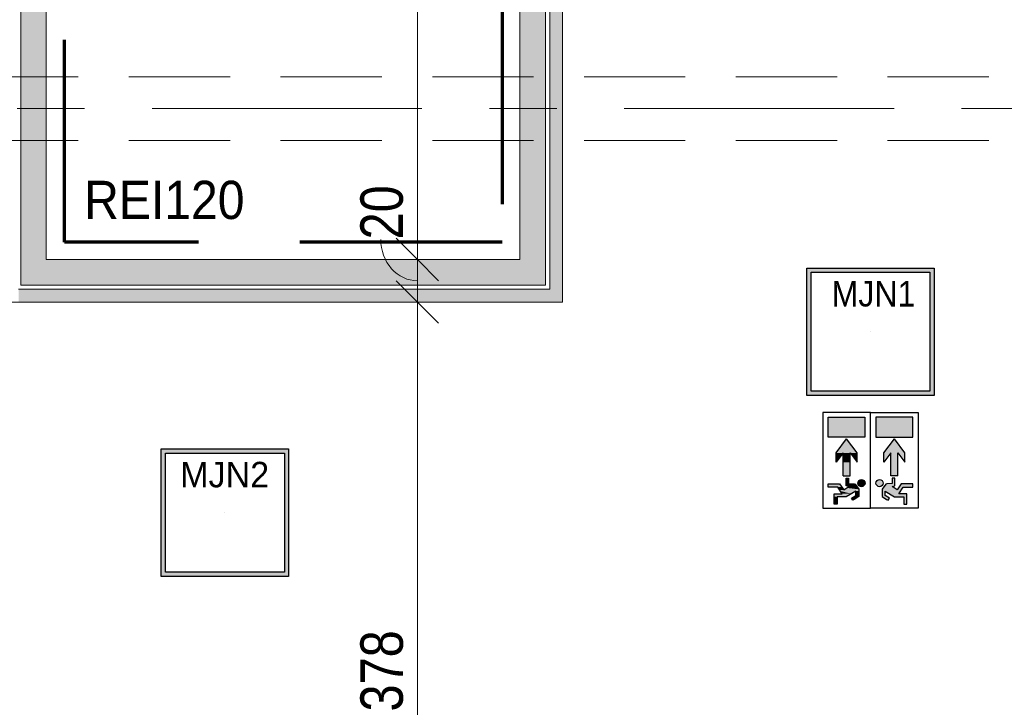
# Model space of a CAD drawing. Header units: centimetres. Extents: x -1737 to 22393, y -8842 to 3838.
# Tile 48 of 65: x 42 to 505, y 607 to 930. Entities that reach past the tile are written whole.
import ezdxf

# ---------------------------------------------------------------- set-up
doc = ezdxf.new("R2010")
doc.units = ezdxf.units.CM
for name, pattern in [('Długa kreska', [142.875, 95.25, -47.625]), ('Oś', [222.25, 127, -31.75, 31.75, -31.75]), ('Ukryte', [71.438, 47.625, -23.813])]:
    doc.linetypes.add(name, pattern=pattern)
for name, color, linetype, lineweight in [('A-ANNO-DIMS', 211, 'Continuous', 13), ('A-ANNO-DIMS-100', 211, 'Continuous', 13), ('A-DETL', 90, 'Continuous', 9), ('A-DETL-HDLN', 90, 'Ukryte', 9), ('A-WALL', 113, 'Continuous', 13), ('A-WALL-PATT', 111, 'Continuous', 13), ('G-ANNO-TEXT', 231, 'Continuous', 13), ('S-GRID', 1, 'Continuous', 13)]:
    doc.layers.add(name, color=color, linetype=linetype, lineweight=lineweight)
doc.layers.add('E_oprawy', color=12, linetype='Continuous')
doc.styles.add('Arial', font='arial.ttf', dxfattribs={"width": 0.9, "height": 18})
doc.styles.add('Arial Narrow_2', font='ARIALN.TTF', dxfattribs={"height": 20})
doc.dimstyles.new('Diagonal_1_100__0__wewnętrzne', dxfattribs={"dimscale": 30.48, "dimtxt": 20.468619, "dimasz": 0.656168, "dimexe": 0.164042, "dimexo": 0.0625, "dimgap": 0.032808, "dimtad": 1, "dimdec": 0, "dimdsep": 46, "dimtxsty": 'Arial Narrow_2', "dimblk1": 'OBLIQUE', "dimblk2": 'OBLIQUE', "dimsah": 1, "dimcen": 0.09, "dimazin": 0, "dimtfac": 1, "dimtdec": 4, "dimtix": 1, "dimtmove": 0, "dimatfit": 3, "dimfxl": 0, "dimtvp": 1, "dimtolj": 1, "dimtzin": 0, "dimarcsym": 0})
doc.dimstyles.new('Diagonal_1_100__0__wewnętrzne_1', dxfattribs={"dimscale": 30.48, "dimtxt": 20.468619, "dimasz": 0.656168, "dimexe": 0.164042, "dimexo": 0.0625, "dimgap": 0.032808, "dimtad": 1, "dimdec": 0, "dimdsep": 46, "dimtxsty": 'Arial Narrow_2', "dimblk1": 'OBLIQUE', "dimblk2": 'OBLIQUE', "dimsah": 1, "dimcen": 0.09, "dimazin": 0, "dimtfac": 1, "dimtdec": 4, "dimtix": 1, "dimtmove": 1, "dimatfit": 3, "dimfxl": 0, "dimtvp": 1, "dimtolj": 1, "dimtzin": 0, "dimarcsym": 0})
doc.dimstyles.new('Diagonal_1_100__0__wewnętrzne_2', dxfattribs={"dimscale": 30.48, "dimtxt": 20.468619, "dimasz": 0.656168, "dimexe": 0.164042, "dimexo": 0.0625, "dimgap": 0.032808, "dimtad": 1, "dimdec": 0, "dimdsep": 46, "dimtxsty": 'Arial Narrow_2', "dimblk1": 'OBLIQUE', "dimblk2": 'OBLIQUE', "dimsah": 1, "dimcen": 0.09, "dimazin": 0, "dimtfac": 1, "dimtdec": 4, "dimtix": 1, "dimtmove": 2, "dimatfit": 3, "dimfxl": 0, "dimtvp": 1, "dimtolj": 1, "dimtzin": 0, "dimarcsym": 0})

# ---------------------------------------------------------------- blocks, each defined once
blk = doc.blocks.new('DIMBLOCK64-3_piętro I __3_90 m_ - stan projektowany')
at = {"layer": 'A-ANNO-DIMS-100', "transparency": 16777216}
for p, q in [((229.1, 797.33), (219.1, 807.33)), ((224.1, 797.33), (234.1, 797.33)), ((229.1, 797.33), (224.1, 797.33)), ((229.1, 419.33), (229.1, 797.33)), ((229.1, 797.33), (239.1, 787.33)), ((229.1, 419.33), (219.1, 429.33)), ((224.1, 419.33), (234.1, 419.33)), ((229.1, 419.33), (224.1, 419.33)), ((229.1, 419.33), (239.1, 409.33))]:
    blk.add_line(p, q, dxfattribs=at)
at = {"layer": 'A-ANNO-DIMS-100', "color": 0, "transparency": 16777216, "insert": (202.26, 604.65), "char_height": 20, "width": 45.6158, "attachment_point": 1, "rotation": 90, "line_spacing_factor": 0.974696, "style": 'Arial Narrow_2'}
blk.add_mtext('378', dxfattribs=at)
blk = doc.blocks.new('_Oblique')
at = {"color": 0, "linetype": 'ByBlock', "lineweight": -2}
blk.add_line((-0.5, -0.5), (0.5, 0.5), dxfattribs=at)
blk = doc.blocks.new('DIMBLOCK65-3_piętro I __3_90 m_ - stan projektowany')
at = {"layer": 'A-ANNO-DIMS-100', "transparency": 16777216}
for p, q in [((229.1, 817.33), (219.1, 827.33)), ((224.1, 817.33), (234.1, 817.33)), ((229.1, 817.33), (224.1, 817.33)), ((229.1, 797.33), (229.1, 817.33)), ((229.1, 817.33), (239.1, 807.33)), ((229.1, 797.33), (219.1, 807.33)), ((224.1, 797.33), (234.1, 797.33)), ((229.1, 797.33), (224.1, 797.33)), ((229.1, 797.33), (239.1, 787.33))]:
    blk.add_line(p, q, dxfattribs=at)
blk.add_ellipse((229.1, 826.8), major_axis=(0, 19.47), ratio=0.885689, start_param=1.570796, end_param=3.141593, dxfattribs=at)
at = {"layer": 'A-ANNO-DIMS-100', "color": 0, "transparency": 16777216, "insert": (202.26, 826.8), "char_height": 20, "width": 30.4105, "attachment_point": 1, "rotation": 90, "line_spacing_factor": 0.974696, "style": 'Arial Narrow_2'}
blk.add_mtext('20', dxfattribs=at)
blk = doc.blocks.new('DIMBLOCK66-3_piętro I __3_90 m_ - stan projektowany')
at = {"layer": 'A-ANNO-DIMS-100', "transparency": 16777216}
for p, q in [((229.1, 1090.33), (219.1, 1100.33)), ((224.1, 1090.33), (234.1, 1090.33)), ((229.1, 1090.33), (224.1, 1090.33)), ((229.1, 817.33), (229.1, 1090.33)), ((229.1, 1090.33), (239.1, 1080.33)), ((229.1, 817.33), (219.1, 827.33)), ((224.1, 817.33), (234.1, 817.33)), ((229.1, 817.33), (224.1, 817.33)), ((229.1, 817.33), (239.1, 807.33))]:
    blk.add_line(p, q, dxfattribs=at)
at = {"layer": 'A-ANNO-DIMS-100', "color": 0, "transparency": 16777216, "insert": (202.26, 934.82), "char_height": 20, "width": 45.6158, "attachment_point": 1, "rotation": 90, "line_spacing_factor": 0.974696, "style": 'Arial Narrow_2'}
blk.add_mtext('273', dxfattribs=at)
blk = doc.blocks.new('MJN2')
at = {"layer": 'E_oprawy', "linetype": 'ByBlock'}
h = blk.add_hatch(color=256, dxfattribs=at)
h.paths.add_polyline_path([(-30, -30), (-30, 30), (30, 30), (30, -30)])
h.paths.add_polyline_path([(-28, -28), (-28, 28), (28, 28), (28, -28)], flags=16)
for points in [[(-30, -30), (-30, 30), (30, 30), (30, -30)], [(-28, -28), (-28, 28), (28, 28), (28, -28)]]:
    blk.add_lwpolyline(points, close=True, dxfattribs=at)
blk.add_circle((0, 0), 0.0000001, dxfattribs=at)
at = {"layer": 'E_oprawy', "color": 4}
blk.add_text('MJN2', height=12, dxfattribs=at).set_placement((-21.05, 11.9))
blk = doc.blocks.new('MJN1')
at = {"layer": 'E_oprawy', "linetype": 'ByBlock'}
h = blk.add_hatch(color=256, dxfattribs=at)
h.paths.add_polyline_path([(-30, -30), (-30, 30), (30, 30), (30, -30)])
h.paths.add_polyline_path([(-28, -28), (-28, 28), (28, 28), (28, -28)], flags=16)
for points in [[(-30, -30), (-30, 30), (30, 30), (30, -30)], [(-28, -28), (-28, 28), (28, 28), (28, -28)]]:
    blk.add_lwpolyline(points, close=True, dxfattribs=at)
blk.add_circle((0, 0), 0.0000001, dxfattribs=at)
at = {"layer": 'E_oprawy', "color": 4, "style": 'Arial', "width": 0.9}
blk.add_text('MJN1', height=12, dxfattribs=at).set_placement((-18.29, 11.9))
blk = doc.blocks.new('EW-2')
at = {"layer": 'E_oprawy'}
h = blk.add_hatch(color=3, dxfattribs=at)
h.paths.add_polyline_path([(2.23, 2.59), (11.57, 2.59), (11.57, 19.91), (2.23, 19.91)])
h.paths.add_polyline_path([(19.07, 12.86), (23.45, 16.18), (18.95, 16.18), (12.44, 11.25), (18.95, 6.32), (23.45, 6.32), (19.07, 9.64), (29.76, 9.64), (29.76, 12.86)])
h.paths.add_polyline_path([(34.83, 10.13), (34.45, 11.43), (30.95, 11.43), (30.95, 10.28), (33.37, 10.28), (33.55, 7.66), (33.78, 7.2), (36.15, 5.56), (39.6, 5.56), (40.91, 7.61), (41.35, 8.3), (40.34, 8.95), (39, 6.86), (36.98, 6.86), (39.76, 11.38), (39.76, 15.71), (43.08, 15.71), (43.08, 17.09), (38.25, 17.11), (38.25, 13.31), (35.12, 15.31), (35.12, 19.91), (33.6, 19.91), (33.6, 14.51), (36.47, 12.55), (35.51, 11.13)])
h.paths.add_polyline_path([(33.25, 2.59, 1), (33.25, 5.94, 1)])
at = {"layer": 'E_oprawy', "color": 3}
for p, q in [((0, 0), (0, 22.5)), ((0, 22.5), (45, 22.5)), ((45, 22.5), (45, 0)), ((45, 0), (0, 0)), ((0, 0), (0, -22.5)), ((45, 0), (0, 0)), ((0, 0), (0, -22.5)), ((45, -22.5), (45, 0)), ((0, -22.5), (45, -22.5))]:
    blk.add_line(p, q, dxfattribs=at)
at = {"layer": 'E_oprawy', "color": 3, "linetype": 'Continuous'}
for p, q in [((11.57, 19.91), (2.23, 19.91)), ((2.23, 19.91), (2.23, 2.59)), ((11.57, 2.59), (11.57, 19.91)), ((35.12, 19.91), (33.6, 19.91)), ((33.6, 19.91), (33.6, 14.51)), ((35.12, 15.31), (35.12, 19.91)), ((18.95, 16.18), (12.44, 11.25)), ((23.45, 16.18), (18.95, 16.18)), ((19.07, 12.86), (23.45, 16.18)), ((33.6, 14.51), (36.47, 12.55)), ((38.25, 13.31), (35.12, 15.31)), ((43.08, 17.09), (38.25, 17.11)), ((38.25, 17.11), (38.25, 13.31)), ((39.76, 11.38), (39.76, 15.71)), ((39.76, 15.71), (43.08, 15.71)), ((43.08, 15.71), (43.08, 17.09)), ((18.95, 6.32), (12.44, 11.25)), ((29.76, 12.86), (19.07, 12.86)), ((29.76, 9.64), (19.07, 9.64)), ((19.07, 9.64), (23.45, 6.32)), ((29.76, 12.86), (29.76, 9.64)), ((34.45, 11.43), (30.95, 11.43)), ((30.95, 11.43), (30.95, 10.28)), ((30.95, 10.28), (33.37, 10.28)), ((33.37, 10.28), (33.55, 7.66)), ((34.83, 10.13), (34.45, 11.43)), ((35.51, 11.13), (34.83, 10.13)), ((36.47, 12.55), (35.51, 11.13)), ((36.98, 6.86), (39.76, 11.38)), ((23.45, 6.32), (18.95, 6.32)), ((33.55, 7.66), (33.78, 7.2)), ((33.78, 7.2), (36.15, 5.56)), ((36.15, 5.56), (39.6, 5.56)), ((39, 6.86), (36.98, 6.86)), ((40.34, 8.95), (39, 6.86)), ((39.6, 5.56), (40.91, 7.61)), ((41.35, 8.3), (40.34, 8.95)), ((40.91, 7.61), (41.35, 8.3)), ((2.23, 2.59), (11.57, 2.59)), ((2.23, -2.59), (11.57, -2.59)), ((2.23, -19.91), (2.23, -2.59)), ((11.57, -2.59), (11.57, -19.91)), ((18.95, -6.32), (12.44, -11.25)), ((23.45, -6.32), (18.95, -6.32)), ((19.07, -9.64), (23.45, -6.32)), ((33.37, -10.28), (33.55, -7.66)), ((33.55, -7.66), (33.78, -7.2)), ((33.78, -7.2), (36.15, -5.56)), ((36.15, -5.56), (39.6, -5.56)), ((39, -6.86), (36.98, -6.86)), ((36.98, -6.86), (39.76, -11.38)), ((40.34, -8.95), (39, -6.86)), ((39.6, -5.56), (40.91, -7.61)), ((41.35, -8.3), (40.34, -8.95)), ((40.91, -7.61), (41.35, -8.3)), ((18.95, -16.18), (12.44, -11.25)), ((29.76, -9.64), (19.07, -9.64)), ((29.76, -12.86), (19.07, -12.86)), ((19.07, -12.86), (23.45, -16.18)), ((29.76, -12.86), (29.76, -9.64)), ((30.95, -11.43), (30.95, -10.28)), ((30.95, -10.28), (33.37, -10.28)), ((34.45, -11.43), (30.95, -11.43)), ((33.6, -14.51), (36.47, -12.55)), ((34.83, -10.13), (34.45, -11.43)), ((35.51, -11.13), (34.83, -10.13)), ((38.25, -13.31), (35.12, -15.31)), ((36.47, -12.55), (35.51, -11.13)), ((38.25, -17.11), (38.25, -13.31)), ((39.76, -11.38), (39.76, -15.71)), ((23.45, -16.18), (18.95, -16.18)), ((33.6, -19.91), (33.6, -14.51)), ((35.12, -15.31), (35.12, -19.91)), ((43.08, -17.09), (38.25, -17.11)), ((39.76, -15.71), (43.08, -15.71)), ((43.08, -15.71), (43.08, -17.09)), ((11.57, -19.91), (2.23, -19.91)), ((35.12, -19.91), (33.6, -19.91))]:
    blk.add_line(p, q, dxfattribs=at)
for centre in [(33.25, 4.26), (33.25, -4.26)]:
    blk.add_circle(centre, 1.68, dxfattribs=at)
for points in [[(11.57, -19.91), (11.57, -2.59), (2.23, -19.91)], [(2.23, -19.91), (11.57, -2.59), (2.23, -2.59)], [(32.07, -5.45), (32.07, -3.08), (31.57, -4.26)], [(33.25, -5.94), (33.25, -2.59), (32.07, -5.45)], [(32.07, -5.45), (33.25, -2.59), (32.07, -3.08)], [(33.25, -5.94), (33.37, -2.63), (33.25, -2.59)], [(33.37, -5.9), (33.37, -2.63), (33.25, -5.94)], [(33.37, -5.9), (33.55, -2.71), (33.37, -2.63)], [(33.55, -5.82), (33.55, -2.71), (33.37, -5.9)], [(33.55, -5.82), (33.6, -2.73), (33.55, -2.71)], [(33.6, -5.8), (33.6, -2.73), (33.55, -5.82)], [(33.6, -5.8), (33.78, -2.8), (33.6, -2.73)], [(33.78, -5.73), (33.78, -2.8), (33.6, -5.8)], [(33.78, -5.73), (34.44, -3.08), (33.78, -2.8)], [(34.44, -5.45), (34.44, -3.08), (33.78, -5.73)], [(34.44, -5.45), (34.45, -3.09), (34.44, -3.08)], [(34.45, -5.43), (34.45, -3.09), (34.44, -5.45)], [(34.45, -5.43), (34.83, -4.01), (34.45, -3.09)], [(34.83, -4.52), (34.83, -4.01), (34.45, -5.43)], [(34.83, -4.52), (34.93, -4.26), (34.83, -4.01)], [(18.95, -16.18), (18.95, -6.32), (12.44, -11.25)], [(19.07, -16.18), (19.07, -6.32), (18.95, -16.18)], [(18.95, -16.18), (19.07, -6.32), (18.95, -6.32)], [(19.07, -9.64), (23.45, -6.32), (19.07, -6.32)], [(33.55, -11.43), (33.55, -7.66), (33.37, -11.43)], [(33.37, -11.43), (33.55, -7.66), (33.37, -10.28)], [(33.6, -11.43), (33.6, -7.56), (33.55, -11.43)], [(33.55, -11.43), (33.6, -7.56), (33.55, -7.66)], [(33.78, -11.43), (33.78, -7.2), (33.6, -11.43)], [(33.6, -11.43), (33.78, -7.2), (33.6, -7.56)], [(34.44, -11.43), (34.44, -6.74), (33.78, -11.43)], [(33.78, -11.43), (34.44, -6.74), (33.78, -7.2)], [(34.45, -11.43), (34.45, -6.74), (34.44, -11.43)], [(34.44, -11.43), (34.45, -6.74), (34.44, -6.74)], [(34.83, -10.13), (34.83, -6.47), (34.45, -11.43)], [(34.45, -11.43), (34.83, -6.47), (34.45, -6.74)], [(34.93, -10.29), (34.93, -6.4), (34.83, -10.13)], [(34.83, -10.13), (34.93, -6.4), (34.83, -6.47)], [(35.12, -10.56), (35.12, -6.28), (34.93, -10.29)], [(34.93, -10.29), (35.12, -6.28), (34.93, -6.4)], [(35.51, -11.13), (35.51, -6), (35.12, -10.56)], [(35.12, -10.56), (35.51, -6), (35.12, -6.28)], [(36.15, -12.08), (36.15, -5.56), (35.51, -11.13)], [(35.51, -11.13), (36.15, -5.56), (35.51, -6)], [(36.47, -12.55), (36.47, -5.56), (36.15, -12.08)], [(36.15, -12.08), (36.47, -5.56), (36.15, -5.56)], [(36.98, -14.12), (36.98, -5.56), (36.47, -14.45)], [(36.47, -14.45), (36.98, -5.56), (36.47, -5.56)], [(38.25, -6.86), (38.25, -5.56), (36.98, -6.86)], [(36.98, -6.86), (38.25, -5.56), (36.98, -5.56)], [(36.98, -14.12), (38.25, -8.92), (36.98, -6.86)], [(38.25, -13.31), (38.25, -8.92), (36.98, -14.12)], [(39, -6.86), (39, -5.56), (38.25, -6.86)], [(38.25, -6.86), (39, -5.56), (38.25, -5.56)], [(38.25, -17.11), (39, -10.14), (38.25, -8.92)], [(39.6, -7.8), (39.6, -5.56), (39, -6.86)], [(39, -6.86), (39.6, -5.56), (39, -5.56)], [(39.6, -7.8), (39.76, -5.81), (39.6, -5.56)], [(39.76, -8.06), (39.76, -5.81), (39.6, -7.8)], [(39.76, -8.06), (40.34, -6.71), (39.76, -5.81)], [(40.34, -8.95), (40.34, -6.71), (39.76, -8.06)], [(40.34, -8.95), (40.91, -7.61), (40.34, -6.71)], [(40.91, -8.58), (40.91, -7.61), (40.34, -8.95)], [(40.91, -8.58), (41.35, -8.3), (40.91, -7.61)], [(23.45, -12.86), (23.45, -9.64), (19.07, -12.86)], [(19.07, -12.86), (23.45, -9.64), (19.07, -9.64)], [(19.07, -16.18), (23.45, -16.18), (19.07, -12.86)], [(29.76, -12.86), (29.76, -9.64), (23.45, -12.86)], [(23.45, -12.86), (29.76, -9.64), (23.45, -9.64)], [(31.57, -11.43), (31.57, -10.28), (30.95, -11.43)], [(30.95, -11.43), (31.57, -10.28), (30.95, -10.28)], [(32.07, -11.43), (32.07, -10.28), (31.57, -11.43)], [(31.57, -11.43), (32.07, -10.28), (31.57, -10.28)], [(33.25, -11.43), (33.25, -10.28), (32.07, -11.43)], [(32.07, -11.43), (33.25, -10.28), (32.07, -10.28)], [(33.37, -11.43), (33.37, -10.28), (33.25, -11.43)], [(33.25, -11.43), (33.37, -10.28), (33.25, -10.28)], [(34.83, -19.91), (34.83, -13.67), (34.45, -19.91)], [(34.45, -19.91), (34.83, -13.67), (34.45, -13.93)], [(34.93, -19.91), (34.93, -13.6), (34.83, -19.91)], [(34.83, -19.91), (34.93, -13.6), (34.83, -13.67)], [(35.12, -19.91), (35.12, -13.48), (34.93, -19.91)], [(34.93, -19.91), (35.12, -13.48), (34.93, -13.6)], [(35.51, -15.06), (35.51, -13.21), (35.12, -15.31)], [(35.12, -15.31), (35.51, -13.21), (35.12, -13.48)], [(36.15, -14.65), (36.15, -12.77), (35.51, -15.06)], [(35.51, -15.06), (36.15, -12.77), (35.51, -13.21)], [(36.47, -14.45), (36.47, -12.55), (36.15, -14.65)], [(36.15, -14.65), (36.47, -12.55), (36.15, -12.77)], [(39, -17.1), (39, -10.14), (38.25, -17.11)], [(39, -17.1), (39.6, -11.12), (39, -10.14)], [(39.6, -17.1), (39.6, -11.12), (39, -17.1)], [(39.6, -17.1), (39.76, -11.38), (39.6, -11.12)], [(39.76, -17.1), (39.76, -11.38), (39.6, -17.1)], [(33.78, -19.91), (33.78, -14.38), (33.6, -19.91)], [(33.6, -19.91), (33.78, -14.38), (33.6, -14.51)], [(34.44, -19.91), (34.44, -13.94), (33.78, -19.91)], [(33.78, -19.91), (34.44, -13.94), (33.78, -14.38)], [(34.45, -19.91), (34.45, -13.93), (34.44, -19.91)], [(34.44, -19.91), (34.45, -13.93), (34.44, -13.94)], [(40.34, -17.1), (40.34, -15.71), (39.76, -17.1)], [(39.76, -17.1), (40.34, -15.71), (39.76, -15.71)], [(40.91, -17.1), (40.91, -15.71), (40.34, -17.1)], [(40.34, -17.1), (40.91, -15.71), (40.34, -15.71)], [(41.35, -17.09), (41.35, -15.71), (40.91, -17.1)], [(40.91, -17.1), (41.35, -15.71), (40.91, -15.71)], [(43.08, -17.09), (43.08, -15.71), (41.35, -17.09)], [(41.35, -17.09), (43.08, -15.71), (41.35, -15.71)]]:
    blk.add_solid(points, dxfattribs=at)

msp = doc.modelspace()

# ---------------------------------------------------------------- hatches: boundary and pattern name
at = {"layer": 'A-WALL-PATT'}
for points in [[(297.38, 803.33), (297.38, 1123.33), (291.38, 1123.33), (291.38, 803.33)], [(42.38, 817.33), (54.38, 817.33), (54.38, 1115.33), (42.38, 1115.33), (42.38, 820.69)], [(285.98, 805.33), (289.38, 805.33), (289.38, 1115.33), (277.38, 1115.33), (277.38, 805.33)], [(42.38, 805.33), (277.38, 805.33), (277.38, 817.33), (42.38, 817.33)], [(276.16, 797.33), (297.38, 797.33), (297.38, 803.33), (41.38, 803.33), (41.38, 797.33), (253.13, 797.33)]]:
    msp.add_hatch(color=9, dxfattribs=at).paths.add_polyline_path(points, flags=0)

# ---------------------------------------------------------------- linework, layer by layer
at = {"layer": 'A-DETL', "linetype": 'Długa kreska', "lineweight": 70}
for p, q in [((62.93, 825.49), (62.93, 1081.49)), ((268.93, 1081.49), (268.93, 825.49)), ((268.93, 825.49), (62.93, 825.49))]:
    msp.add_line(p, q, dxfattribs=at)
at = {"layer": 'A-DETL-HDLN'}
for p, q in [((-1192.62, 903.33), (1167.38, 903.33)), ((-1192.62, 903.33), (1167.38, 903.33)), ((-1192.62, 873.33), (1167.38, 873.33)), ((-1192.62, 873.33), (1167.38, 873.33))]:
    msp.add_line(p, q, dxfattribs=at)
at = {"layer": 'A-WALL', "lineweight": 9}
for p, q in [((297.38, 797.33), (297.38, 1123.33)), ((291.38, 1117.33), (291.38, 803.33)), ((42.38, 1115.33), (42.38, 805.33)), ((289.38, 805.33), (289.38, 1115.33)), ((54.38, 817.33), (54.38, 1090.33)), ((277.38, 1090.33), (277.38, 817.33)), ((277.38, 817.33), (54.38, 817.33)), ((291.38, 803.33), (41.38, 803.33)), ((42.38, 805.33), (289.38, 805.33)), ((-20.62, 797.33), (297.38, 797.33))]:
    msp.add_line(p, q, dxfattribs=at)
at = {"layer": 'S-GRID', "linetype": 'Oś'}
msp.add_line((1342.46, 888.33), (-1368.76, 888.33), dxfattribs=at)

# ---------------------------------------------------------------- block references
at = {"layer": 'E_oprawy'}
for name, p in [('MJN1', (442.38, 783.33)), ('MJN2', (138.46, 698.23))]:
    msp.add_blockref(name, p, dxfattribs=at)
at = {"layer": 'E_oprawy', "color": 2, "rotation": 270.0000000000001}
msp.add_blockref('EW-2', (442.38, 745.37), dxfattribs=at)

# ---------------------------------------------------------------- texts
at = {"layer": 'G-ANNO-TEXT', "color": 1, "insert": (72.23, 854.4), "char_height": 18, "width": 75.1743, "attachment_point": 1, "line_spacing_factor": 0.936439, "style": 'Arial'}
msp.add_mtext('\\pxt6.35,12.7,19.05,25.4,31.75,38.1,44.45,50.8,57.15,63.5,69.85,76.2,82.55,88.9,95.25,101.6,107.95,114.3,120.65,127,133.35,139.7,146.05,152.4,158.75,165.1,171.45,177.8,184.15,190.5,196.85,203.2;{REI120}', dxfattribs=at)

# ---------------------------------------------------------------- dimensions: what is measured, and where the dimension line sits
at = {"layer": 'A-ANNO-DIMS'}
dim = msp.add_linear_dim(base=(229.1, 1090.33), p1=(224.1, 817.33), p2=(224.1, 1090.33), angle=90, dimstyle='Diagonal_1_100__0__wewnętrzne', override={"dimpost": '<>', "dimfxl": 273}, dxfattribs=at)
dim.commit()
dim.dimension.update_dxf_attribs({"geometry": 'DIMBLOCK66-3_piętro I __3_90 m_ - stan projektowany', "text_midpoint": (217.89, 953.83)})
for base, p1, p2, dimstyle, override, picture, middle in [((229.1, 817.33), (224.1, 797.33), (224.1, 817.33), 'Diagonal_1_100__0__wewnętrzne_1', {"dimpost": '<>', "dimfxl": 20}, 'DIMBLOCK65-3_piętro I __3_90 m_ - stan projektowany', (215.59, 842)), ((229.1, 797.33), (224.1, 419.33), (224.1, 797.33), 'Diagonal_1_100__0__wewnętrzne_2', {"dimpost": '<>', "dimfxl": 378}, 'DIMBLOCK64-3_piętro I __3_90 m_ - stan projektowany', (215.59, 627.46))]:
    dim = msp.add_linear_dim(base=base, p1=p1, p2=p2, angle=90, dimstyle=dimstyle, override=override, dxfattribs=at)
    dim.commit()
    dim.dimension.update_dxf_attribs({"geometry": picture, "text_midpoint": middle, "dimtype": 160, "text_rotation": 90})

doc.saveas('drawing.dxf')
